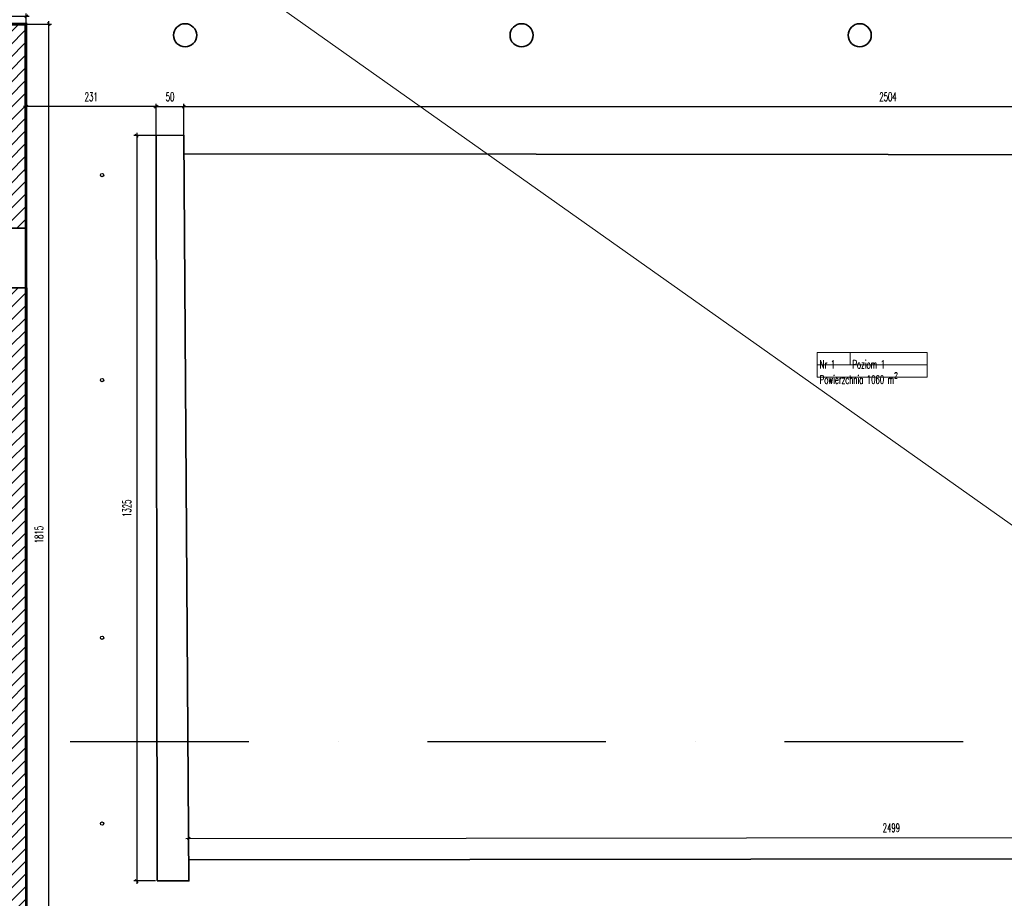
# Model space of a CAD drawing. Header units: millimetres. Extents: x 19887 to 192597, y -14203 to 39042.
# Tile 11 of 256: x 22705 to 24456, y -9403 to -7841. Entities that reach past the tile are written whole.
import ezdxf

# ---------------------------------------------------------------- set-up
doc = ezdxf.new("R2010")
doc.units = ezdxf.units.MM
doc.linetypes.add('DASHED2', pattern=[9.525, 6.35, -3.175])
doc.linetypes.add('KRESKAKROPKA', pattern=[25.4, 12.7, -6.35, 0, -6.35])
doc.layers.get('Defpoints').update_dxf_attribs({"color": 4})
for name, color, linetype in [('A_DBA-RAMKI', 6, 'Continuous'), ('A_DBA_WPUSTY SAN', 150, 'Continuous'), ('Osie przekroj', 252, 'Continuous'), ('Wymiarowanie', 3, 'Continuous'), ('Wypełnienie', 252, 'Continuous')]:
    doc.layers.add(name, color=color, linetype=linetype)
for name, color, linetype, lineweight in [('Basen_rzut_poziom_1_obrys', 252, 'Continuous', 35), ('Drzwi', 2, 'Continuous', 5), ('Tabela', 1, 'Continuous', 0)]:
    doc.layers.add(name, color=color, linetype=linetype, lineweight=lineweight)
doc.styles.add('ROMANS', font='romans.shx', dxfattribs={"width": 0.6})
doc.styles.get("Standard").update_dxf_attribs({"font": 'arial.ttf'})
doc.dimstyles.new('000001FB70622F18', dxfattribs={"dimtxt": 20, "dimasz": 5, "dimexe": 5, "dimexo": 1, "dimgap": 20, "dimtad": 1, "dimtoh": 1, "dimdec": 0, "dimtxsty": 'Standard', "dimblk": 'OBLIQUE', "dimcen": 0, "dimdle": 5, "dimclrd": 252, "dimclre": 252, "dimclrt": 252, "dimadec": 0, "dimazin": 0, "dimtfac": 1, "dimtdec": 0, "dimtmove": 0, "dimatfit": 3, "dimldrblk": 'OBLIQUE', "dimfxl": 150, "dimfxlon": 1, "dimlwd": 25, "dimlwe": 25, "dimarcsym": 1})

# ---------------------------------------------------------------- blocks, each defined once
blk = doc.blocks.new('_Oblique')
at = {"color": 0, "linetype": 'ByBlock', "lineweight": -2}
blk.add_line((-0.5, -0.5), (0.5, 0.5), dxfattribs=at)
blk = doc.blocks.new('*D640')
at = {"layer": 'Defpoints', "color": 0}
for p in [(90.7, -2122.3), (41.2, -2173.8), (90.7, -2173.5)]:
    blk.add_point(p, dxfattribs=at)
at = {"layer": 'Wymiarowanie', "color": 252, "linetype": 'Continuous', "lineweight": 25}
for p, q in [((41.2, -2172.8), (41.2, -2117.3)), ((90.7, -2172.5), (90.7, -2117.3)), ((36.2, -2122.3), (95.7, -2122.3))]:
    blk.add_line(p, q, dxfattribs=at)
at = {"layer": 'Wymiarowanie', "color": 252, "linetype": 'ByBlock', "lineweight": 25, "xscale": 5, "yscale": 5, "zscale": 5, "rotation": 180}
blk.add_blockref('_Oblique', (41.2, -2122.3), dxfattribs=at)
at = {"layer": 'Wymiarowanie', "color": 252, "linetype": 'ByBlock', "lineweight": 25, "xscale": 5, "yscale": 5, "zscale": 5}
blk.add_blockref('_Oblique', (90.7, -2122.3), dxfattribs=at)
at = {"layer": 'Wymiarowanie', "color": 252, "insert": (66, -2104.8), "char_height": 15, "attachment_point": 5, "style": 'ROMANS'}
blk.add_mtext('50', dxfattribs=at)
blk = doc.blocks.new('*D641')
at = {"layer": 'Defpoints', "color": 0}
for p in [(2594.7, -2122.3), (90.7, -2173.5), (2594.7, -2208.8)]:
    blk.add_point(p, dxfattribs=at)
at = {"layer": 'Wymiarowanie', "color": 252, "linetype": 'Continuous', "lineweight": 25}
for p, q in [((90.7, -2172.5), (90.7, -2117.3)), ((2594.7, -2207.8), (2594.7, -2117.3)), ((85.7, -2122.3), (2599.7, -2122.3))]:
    blk.add_line(p, q, dxfattribs=at)
at = {"layer": 'Wymiarowanie', "color": 252, "linetype": 'ByBlock', "lineweight": 25, "xscale": 5, "yscale": 5, "zscale": 5, "rotation": 180}
blk.add_blockref('_Oblique', (90.7, -2122.3), dxfattribs=at)
at = {"layer": 'Wymiarowanie', "color": 252, "linetype": 'ByBlock', "lineweight": 25, "xscale": 5, "yscale": 5, "zscale": 5}
blk.add_blockref('_Oblique', (2594.7, -2122.3), dxfattribs=at)
at = {"layer": 'Wymiarowanie', "color": 252, "insert": (1342.7, -2104.8), "char_height": 15, "attachment_point": 5, "style": 'ROMANS'}
blk.add_mtext('2504', dxfattribs=at)
blk = doc.blocks.new('*D645')
at = {"layer": 'Defpoints', "color": 0}
for p in [(-189.6, -2122.3), (41.2, -2173.8), (-189.6, -2338.4)]:
    blk.add_point(p, dxfattribs=at)
at = {"layer": 'Wymiarowanie', "color": 252, "linetype": 'Continuous', "lineweight": 25}
for p, q in [((-189.6, -2272.3), (-189.6, -2117.3)), ((41.2, -2172.8), (41.2, -2117.3)), ((46.2, -2122.3), (-194.6, -2122.3))]:
    blk.add_line(p, q, dxfattribs=at)
at = {"layer": 'Wymiarowanie', "color": 252, "linetype": 'ByBlock', "lineweight": 25, "xscale": 5, "yscale": 5, "zscale": 5, "rotation": 180}
blk.add_blockref('_Oblique', (-189.6, -2122.3), dxfattribs=at)
at = {"layer": 'Wymiarowanie', "color": 252, "linetype": 'ByBlock', "lineweight": 25, "xscale": 5, "yscale": 5, "zscale": 5}
blk.add_blockref('_Oblique', (41.2, -2122.3), dxfattribs=at)
at = {"layer": 'Wymiarowanie', "color": 252, "insert": (-74.2, -2104.8), "char_height": 15, "attachment_point": 5, "style": 'ROMANS'}
blk.add_mtext('231', dxfattribs=at)
blk = doc.blocks.new('*D607')
at = {"layer": 'Defpoints', "color": 0}
for p in [(41.2, -2173.8), (6.7, -3498.8), (41.2, -3498.8)]:
    blk.add_point(p, dxfattribs=at)
at = {"layer": 'Wymiarowanie', "color": 252, "linetype": 'Continuous', "lineweight": 25}
for p, q in [((6.7, -2168.8), (6.7, -3503.8)), ((40.2, -2173.8), (1.7, -2173.8)), ((40.2, -3498.8), (1.7, -3498.8))]:
    blk.add_line(p, q, dxfattribs=at)
at = {"layer": 'Wymiarowanie', "color": 252, "linetype": 'ByBlock', "lineweight": 25, "xscale": 5, "yscale": 5, "zscale": 5}
for p, rotation in [((6.7, -2173.8), 90.00000000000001), ((6.7, -3498.8), 270)]:
    blk.add_blockref('_Oblique', p, dxfattribs=dict(at, rotation=rotation))
at = {"layer": 'Wymiarowanie', "color": 252, "insert": (-10.8, -2836.3), "char_height": 15, "attachment_point": 5, "rotation": 90, "style": 'ROMANS'}
blk.add_mtext('1325', dxfattribs=at)
blk = doc.blocks.new('*D679')
at = {"layer": 'Defpoints', "color": 0}
for p in [(2598, -3420.4), (99.4, -3461.3), (2598, -3458.4)]:
    blk.add_point(p, dxfattribs=at)
at = {"layer": 'Wymiarowanie', "color": 252, "linetype": 'Continuous', "lineweight": 25}
for p, q in [((94.4, -3423.3), (2603, -3420.3)), ((99.4, -3460.3), (99.4, -3418.3)), ((2598, -3457.4), (2598, -3415.4))]:
    blk.add_line(p, q, dxfattribs=at)
at = {"layer": 'Wymiarowanie', "color": 252, "linetype": 'ByBlock', "lineweight": 25, "xscale": 5, "yscale": 5, "zscale": 5}
for p, rotation in [((99.4, -3423.3), 180.0675255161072), ((2598, -3420.4), 0.06752551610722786)]:
    blk.add_blockref('_Oblique', p, dxfattribs=dict(at, rotation=rotation))
at = {"layer": 'Wymiarowanie', "color": 252, "insert": (1348.7, -3404.3), "char_height": 15, "attachment_point": 5, "rotation": 0.0675, "style": 'ROMANS'}
blk.add_mtext('2499', dxfattribs=at)
blk = doc.blocks.new('*D772')
at = {"layer": 'Defpoints', "color": 0}
for p in [(-337.6, -1961.9), (-337.6, -1975.4), (-189.6, -1975.4)]:
    blk.add_point(p, dxfattribs=at)
at = {"layer": 'Wymiarowanie', "color": 252, "linetype": 'Continuous', "lineweight": 25}
for p, q in [((-337.6, -1974.4), (-337.6, -1956.9)), ((-189.6, -1974.4), (-189.6, -1956.9)), ((-184.6, -1961.9), (-342.6, -1961.9))]:
    blk.add_line(p, q, dxfattribs=at)
at = {"layer": 'Wymiarowanie', "color": 252, "linetype": 'ByBlock', "lineweight": 25, "xscale": 5, "yscale": 5, "zscale": 5, "rotation": 180}
blk.add_blockref('_Oblique', (-337.6, -1961.9), dxfattribs=at)
at = {"layer": 'Wymiarowanie', "color": 252, "linetype": 'ByBlock', "lineweight": 25, "xscale": 5, "yscale": 5, "zscale": 5}
blk.add_blockref('_Oblique', (-189.6, -1961.9), dxfattribs=at)
at = {"layer": 'Wymiarowanie', "color": 252, "insert": (-263.6, -1944.4), "char_height": 15, "attachment_point": 5, "style": 'ROMANS'}
blk.add_mtext('148', dxfattribs=at)
blk = doc.blocks.new('*D1013')
at = {"layer": 'Defpoints', "color": 0}
for p in [(-189.6, -1975.4), (-149.5, -1975.4), (-188.6, -3790.9)]:
    blk.add_point(p, dxfattribs=at)
at = {"layer": 'Wymiarowanie', "color": 252, "linetype": 'Continuous', "lineweight": 25}
for p, q in [((-188.6, -1975.4), (-144.5, -1975.4)), ((-149.5, -3795.9), (-149.5, -1970.4)), ((-187.6, -3790.9), (-144.5, -3790.9))]:
    blk.add_line(p, q, dxfattribs=at)
at = {"layer": 'Wymiarowanie', "color": 252, "linetype": 'ByBlock', "lineweight": 25, "xscale": 5, "yscale": 5, "zscale": 5}
for p, rotation in [((-149.5, -1975.4), 90.00000000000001), ((-149.5, -3790.9), 270)]:
    blk.add_blockref('_Oblique', p, dxfattribs=dict(at, rotation=rotation))
at = {"layer": 'Wymiarowanie', "color": 252, "insert": (-167, -2883.1), "char_height": 15, "attachment_point": 5, "rotation": 90, "style": 'ROMANS'}
blk.add_mtext('1815', dxfattribs=at)
blk = doc.blocks.new('G$CF5E15B28')
at = {"layer": 'Wypełnienie'}
h = blk.add_hatch(dxfattribs=at)
h.set_pattern_fill('ANSI31', color=253, scale=5, angle=90)
h.set_pattern_definition([(45, (-767.658, -5165.027), (-11.22532, 11.22532), [])])
h.paths.add_polyline_path([(-189.6, -1975.4), (-889.9, -1975.4), (-891.8, -2011.3), (-220.9, -2012), (-220.9, -2275.9), (-607.9, -2278), (-618.9, -2277.3), (-692.3, -2263.3), (-697.7, -2292), (-622.1, -2307), (-219.9, -2305.6), (-219.9, -2338.4), (-189.6, -2338.4)])
h.paths.add_polyline_path([(-801.1, -2242.1), (-883.6, -2226.3), (-903.2, -2225.3), (-904.7, -2254.5), (-886.4, -2255.6), (-806.6, -2270.8)])
h = blk.add_hatch(dxfattribs=at)
h.set_pattern_fill('ANSI31', color=253, scale=5, angle=90)
h.set_pattern_definition([(45, (-31599.654, -23084.227), (-11.22532, 11.22532), [])])
h.paths.add_polyline_path([(-218.9, -2444.5), (-225.5, -4520.9), (-192.6, -4522.4), (-189.6, -3819.9), (80.7, -3819.9), (80.7, -3790.8), (-188.6, -3790.9), (-188.6, -2444.5)])
at = {"layer": 'Basen_rzut_poziom_1_obrys', "color": 253, "elevation": 0}
for points in [[(-351.1, -1959), (-351.1, -1959), (-351.1, -1686.3), (-444.7, -1686.4), (-444.7, -1676.7), (-441.7, -1676.7), (-441.7, -1672.9), (-336.9, -1672.3), (-337.6, -1975.4), (-189.6, -1975.4)], [(-219.9, -2338.4), (-189.6, -2338.4), (-189.6, -2338.4), (-189.6, -1975.4)], [(41.2, -2173.8), (90.7, -2173.2), (99.7, -3498.8), (43, -3498.8)], [(41.2, -2173.8), (43, -3498.8)], [(99.4, -3461.3), (2598, -3458.4), (2594.7, -2208.8), (91, -2206.3)], [(289.9, -3790.8), (-188.6, -3790.9), (-188.6, -2444.5), (-218.9, -2444.5), (-225.5, -4520.9)]]:
    blk.add_lwpolyline(points, dxfattribs=at)
at = {"layer": 'Basen_rzut_poziom_1_obrys', "color": 253}
for centre in [(92.9, -1995.4, 0), (691.1, -1995.4, 0), (1292.4, -1995.4, 0)]:
    blk.add_circle(centre, 20.5, dxfattribs=at)
at = {"layer": 'Osie przekroj', "color": 253, "linetype": 'KRESKAKROPKA', "ltscale": 25, "elevation": 0}
blk.add_lwpolyline([(-1381.7, -3250.8), (4673.8, -3250.8)], dxfattribs=at)
at = {"layer": 'Tabela', "color": 253, "elevation": 0}
blk.add_lwpolyline([(1216.5, -2559.2), (1412.4, -2559.2), (1412.4, -2603.3), (1216.5, -2603.3)], close=True, dxfattribs=at)
for points in [[(1275.3, -2559.2), (1275.3, -2581.3)], [(1216.5, -2581.3), (1412.4, -2581.3)]]:
    blk.add_lwpolyline(points, dxfattribs=at)
at = {"layer": 'Drzwi', "color": 253, "char_height": 15, "width": 190.296, "attachment_point": 1, "style": 'ROMANS'}
for s, insert in [('100', (-270, -2369.3, 0)), ('200', (-266.7, -2399, 0))]:
    blk.add_mtext(s, dxfattribs=dict(at, insert=insert))
at = {"layer": 'Tabela', "color": 253, "char_height": 15, "width": 30790.406, "attachment_point": 1, "style": 'ROMANS'}
for s, insert in [('Nr 1', (1221.3, -2573, 0)), ('Poziom 1', (1279.5, -2573, 0)), ('\\A1;Powierzchnia 1060 m{\\H0.7x;\\S2^ ;}', (1221.3, -2594.9, 0))]:
    blk.add_mtext(s, dxfattribs=dict(at, insert=insert))
at = {"layer": 'Wymiarowanie', "color": 253}
dim = blk.add_aligned_dim(p1=(-189.6, -1975.4, 0), p2=(-337.6, -1975.4, 0), distance=-13.5, dimstyle='000001FB70622F18', override={"dimtxt": 15, "dimgap": 10, "dimtxsty": 'ROMANS'}, dxfattribs=at)
dim.commit()
dim.dimension.update_dxf_attribs({"geometry": '*D772', "text_midpoint": (-263.6, -1944.4, 0)})
for base, p1, p2, angle, override, picture, middle in [((-149.4964, -1975.3994, 0), (-188.6019, -3790.8714, 0), (-189.6446, -1975.3994, 0), 90, {"dimtxt": 15, "dimgap": 10, "dimtxsty": 'ROMANS'}, '*D1013', (-166.9964, -2883.1354, 0)), ((-189.6, -2122.3, 0), (41.2, -2173.8, 0), (-189.6, -2338.4, 0), 0, {"dimtxt": 15, "dimgap": 10, "dimtxsty": 'ROMANS'}, '*D645', (-74.2, -2104.8, 0)), ((90.7481, -2122.3064, 0), (41.1926, -2173.7851, 0), (90.7481, -2173.4515, 0), 0, {"dimtxt": 15, "dimgap": 10, "dimtxsty": 'ROMANS'}, '*D640', (65.9704, -2104.8064, 0)), ((2594.7, -2122.3, 0), (90.7, -2173.5, 0), (2594.7, -2208.8, 0), 0, {"dimtxt": 15, "dimgap": 10, "dimtxsty": 'ROMANS', "dimtmove": 1}, '*D641', (1342.7, -2104.8, 0)), ((6.7, -3498.8, 0), (41.2, -2173.8, 0), (41.2, -3498.8, 0), 90, {"dimtxt": 15, "dimgap": 10, "dimtxsty": 'ROMANS'}, '*D607', (-10.8, -2836.3, 0))]:
    dim = blk.add_linear_dim(base=base, p1=p1, p2=p2, angle=angle, dimstyle='000001FB70622F18', override=override, dxfattribs=at)
    dim.commit()
    dim.dimension.update_dxf_attribs({"geometry": picture, "text_midpoint": middle})
dim = blk.add_linear_dim(base=(2598, -3420.4, 0), p1=(99.4, -3461.3, 0), p2=(2598, -3458.4, 0), angle=0.0675, dimstyle='000001FB70622F18', override={"dimtxt": 15, "dimgap": 10, "dimtxsty": 'ROMANS'}, dxfattribs=at)
dim.commit()
dim.dimension.update_dxf_attribs({"geometry": '*D679', "text_midpoint": (1348.7, -3421.8, 0), "dimtype": 161})

msp = doc.modelspace()

# ---------------------------------------------------------------- linework, layer by layer
at = {"layer": 'A_DBA-RAMKI', "color": 210, "linetype": 'DASHED2', "ltscale": 10, "const_width": 5, "elevation": 0}
msp.add_lwpolyline([(22717.4, -9663.1), (22716.4, -7848.6), (22076.8, -7848.6, -0.129711), (22698.1, -6269.8), (22729.7, -6267.6), (22793, -6190.6), (22760, -6163.1), (22974.5, -5906.6), (24153.1, -5910.4), (24153.1, -6210.4), (24466.7, -6482.8), (24430.9, -6518.9), (24500.8, -6581.2)], format="xyb", dxfattribs=at)
at = {"layer": 'A_DBA_WPUSTY SAN'}
for centre in [(22851.9, -8116.8, 0), (22851.9, -8481.3, 0), (22851.9, -8939.4, 0), (22851.9, -9269.8, 0)]:
    msp.add_circle(centre, 3, dxfattribs=at)
at = {"layer": 'Tabela'}
msp.add_lwpolyline([(19886.6, -5498.1), (30386.6, -12923.1)], dxfattribs=at)

# ---------------------------------------------------------------- block references
msp.add_blockref('G$CF5E15B28', (22906.8, -5872.9, 0))

doc.saveas('drawing.dxf')
